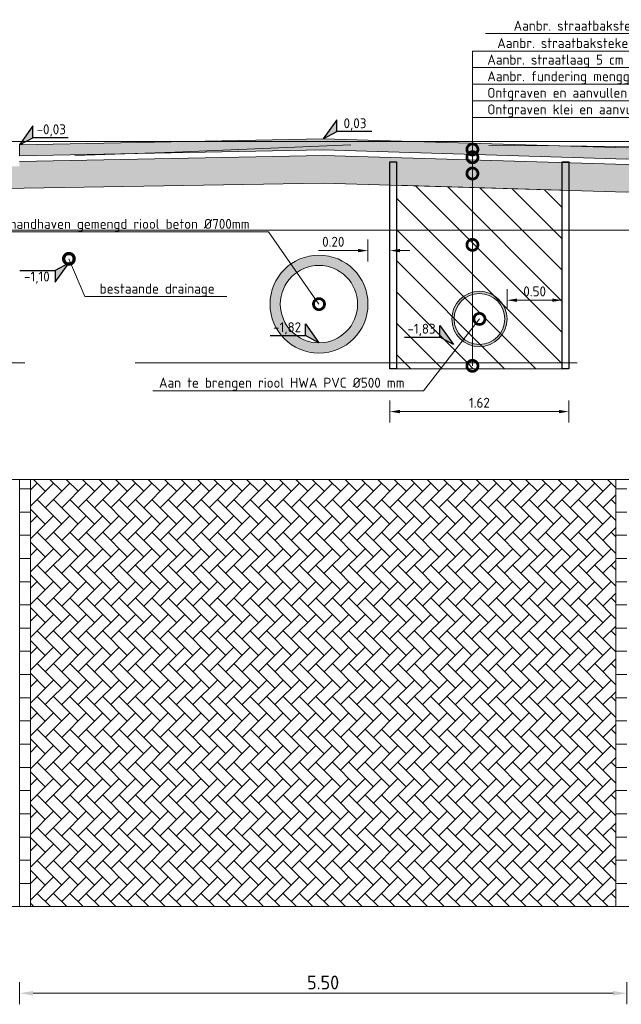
# Model space of a CAD drawing. Header units: metres. Extents: x 92403 to 95147, y 464428 to 465602.
# Tile 25 of 256: x 92433.18 to 92438.62, y 465000.07 to 465008.98. Entities that reach past the tile are written whole.
import ezdxf
from ezdxf import colors
from ezdxf.entities.mleader import LeaderData, LeaderLine
from ezdxf.enums import TextEntityAlignment as Align
from ezdxf.math import Vec2, Vec3

# ---------------------------------------------------------------- set-up
doc = ezdxf.new("R2010")
doc.units = ezdxf.units.M
for name, pattern in [('AL-NAP_LIJN', [15.25, 12, -1.5, 0.25, -1.5]), ('DASHED', [0.75, 0.5, -0.25]), ('RI-DRAINAGE', [19.2, 6, -1.8, 1.8, -1.8, 2.4, -1.8, 1.8, -1.8]), ('XX-AFBREEK', [7, 4, -1, 1, -1])]:
    doc.linetypes.add(name, pattern=pattern)
doc.layers.get('0').update_dxf_attribs({"linetype": 'CONTINUOUS'})
doc.layers.get('Defpoints').update_dxf_attribs({"linetype": 'CONTINUOUS'})
for name, color, linetype, lineweight in [('B-RO-OG-BEBOUWING_MOLEN-G', 7, 'CONTINUOUS', 18), ('B-RO-VH-VERHARDING_STRAATBAKSTEEN-G', 252, 'CONTINUOUS', 5), ('B-WE-OG-HOOGTELIJN-G', 7, 'CONTINUOUS', 18), ('B-WE-VH-VERHARDING_FUNDERING-A-50', 252, 'CONTINUOUS', 18), ('N-WE-GK-KISTDAM-G', 40, 'CONTINUOUS', 30), ('N-WE-GW-GROND_ZAND_CUNETZAND-WERK-A-200', 7, 'CONTINUOUS', 18), ('N-WE-RI-DRAINAGE-G', 90, 'RI-DRAINAGE', 35), ('N-WE-VH-VERHARDING_FUNDERING-A-50', 252, 'CONTINUOUS', 18), ('X-XX-AL-AFBREEKLIJN-G', 7, 'XX-AFBREEK', 18), ('X-XX-AL-DETAIL1-G', 7, 'CONTINUOUS', 18), ('X-XX-AL-DETAIL1-M', 7, 'CONTINUOUS', 18), ('X-XX-AL-DETAIL1-T18', 7, 'CONTINUOUS', 18), ('X-XX-AL-HOOGTELABEL-S', 7, 'CONTINUOUS', 25), ('X-XX-AL-M', 7, 'CONTINUOUS', 18), ('X-XX-AL-NAP-G', 7, 'AL-NAP_LIJN', 18), ('X-XX-AL-RMB - profiel', 7, 'CONTINUOUS', 9)]:
    doc.layers.add(name, color=color, linetype=linetype, lineweight=lineweight)
for name, color, linetype, lineweight, true_color in [('B-WE-RI-GWA-V', 7, 'CONTINUOUS', 18, 0xff8400), ('N-WE-RI-HWA-V', 7, 'CONTINUOUS', 18, 0x007bff), ('N-WE-VH-VERHARDING_STRAATBAKSTEEN-DIK-ELLEBOOG-A', 7, 'CONTINUOUS', 25, 0xe1bfb7)]:
    doc.layers.add(name, color=color, linetype=linetype, lineweight=lineweight, true_color=true_color)
doc.styles.add('NLCS-ISO', font='NLCS-ISO.ttf')
doc.styles.add('NLCS-ISO-M50-T18', font='NLCS-ISO.ttf', dxfattribs={"height": 0.09})
doc.styles.add('NLCS-ISO-M50-T25', font='NLCS-ISO.ttf', dxfattribs={"height": 0.125})
doc.dimstyles.new('NLCS-M50-T18-PIJL_L2_H1', dxfattribs={"dimscale": 0.05, "dimtxt": 2.5, "dimasz": 1.8, "dimexe": 2, "dimexo": 2, "dimgap": 0.7, "dimtad": 1, "dimzin": 0, "dimdsep": 46, "dimtxsty": 'NLCS-ISO-M50-T18', "dimcen": 2.5, "dimdle": 2, "dimclrd": 256, "dimclre": 256, "dimclrt": 10, "dimadec": 1, "dimazin": 0, "dimtfac": 1, "dimtdec": 3, "dimtofl": 0, "dimtmove": 0, "dimatfit": 3, "dimfxl": 2, "dimfxlon": 1, "dimtfillclr": 256, "dimtolj": 1, "dimtzin": 0, "dimlwd": -1, "dimlwe": -1, "dimarcsym": 0})
doc.dimstyles.new('NLCS-M50-T25-PIJL_L2_H1', dxfattribs={"dimscale": 0.05, "dimtxt": 2.5, "dimasz": 2.5, "dimexe": 2, "dimexo": 2, "dimgap": 0.7, "dimtad": 1, "dimzin": 0, "dimdsep": 46, "dimtxsty": 'NLCS-ISO-M50-T25', "dimcen": 2.5, "dimdle": 2, "dimclrd": 256, "dimclre": 256, "dimclrt": 256, "dimadec": 1, "dimazin": 0, "dimtfac": 1, "dimtdec": 3, "dimtofl": 0, "dimtmove": 0, "dimatfit": 3, "dimfxl": 2, "dimfxlon": 1, "dimtfillclr": 256, "dimtolj": 1, "dimtzin": 0, "dimlwd": -1, "dimlwe": -1, "dimarcsym": 0})
pattern_1 = [(135, (0, 0), (-0.14142135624, -0.14142135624), [])]

# ---------------------------------------------------------------- blocks, each defined once
blk = doc.blocks.new('*D180')
at = {"layer": 'Defpoints', "color": 0, "transparency": 16777216}
for p in [(92433.1752, 465001.6251), (92438.6752, 465001.6251), (92433.1752, 465000.1699)]:
    blk.add_point(p, dxfattribs=at)
at = {"layer": 'X-XX-AL-M', "transparency": 16777216}
for p, q in [((92433.1752, 465000.2699), (92433.1752, 465000.0699)), ((92438.6752, 465000.2699), (92438.6752, 465000.0699)), ((92438.5502, 465000.1699), (92433.3002, 465000.1699))]:
    blk.add_line(p, q, dxfattribs=at)
for points in [[(92433.3002, 465000.1907), (92433.3002, 465000.1491), (92433.1752, 465000.1699)], [(92438.5502, 465000.1907), (92438.5502, 465000.1491), (92438.6752, 465000.1699)]]:
    blk.add_solid(points, dxfattribs=at)
at = {"layer": 'X-XX-AL-M', "transparency": 16777216, "insert": (92435.9252, 465000.2674), "char_height": 0.125, "attachment_point": 5, "style": 'NLCS-ISO-M50-T25'}
blk.add_mtext('\\A1;5.50', dxfattribs=at)
blk = doc.blocks.new('SAL-HOOGTELABEL_02-SO')
for p, q in [((2.46, 3.44), (0, 0)), ((2.46, 1.31), (2.46, 3.44)), ((0, 0), (2.46, 1.31)), ((8.84, 1.31), (2.46, 1.31))]:
    blk.add_line(p, q)
blk.add_solid([(2.46, 3.44), (0, 0), (2.46, 1.31)])
at = {"style": 'NLCS-ISO'}
blk.add_attdef('...', text='', height=1.8, dxfattribs=at).set_placement((5.77, 2.62), align=Align.MIDDLE)
blk = doc.blocks.new('_DotSmall')
at = {"const_width": 0.5}
blk.add_lwpolyline([(-0.0625, 0, 1), (0.0625, 0, 1)], format="xyb", close=True, dxfattribs=at)
blk = doc.blocks.new('*D906')
at = {"layer": 'Defpoints', "color": 0, "transparency": 16777216}
for p in [(92436.5301, 465005.8208), (92438.1501, 465005.8208), (92438.1501, 465005.4327)]:
    blk.add_point(p, dxfattribs=at)
at = {"layer": 'X-XX-AL-DETAIL1-M', "transparency": 16777216}
for p, q in [((92436.5301, 465005.5327), (92436.5301, 465005.3327)), ((92438.1501, 465005.5327), (92438.1501, 465005.3327)), ((92436.6201, 465005.4327), (92438.0601, 465005.4327))]:
    blk.add_line(p, q, dxfattribs=at)
for points in [[(92436.6201, 465005.4477), (92436.6201, 465005.4177), (92436.5301, 465005.4327)], [(92438.0601, 465005.4477), (92438.0601, 465005.4177), (92438.1501, 465005.4327)]]:
    blk.add_solid(points, dxfattribs=at)
at = {"layer": 'X-XX-AL-DETAIL1-M', "color": 10, "transparency": 16777216, "insert": (92437.3401, 465005.5127), "char_height": 0.09, "attachment_point": 5, "style": 'NLCS-ISO-M50-T18'}
blk.add_mtext('\\A1;1.62', dxfattribs=at)
blk = doc.blocks.new('*D907')
at = {"layer": 'Defpoints', "color": 0, "transparency": 16777216}
for p in [(92436.5301, 465006.8891), (92436.3311, 465006.4048), (92436.5301, 465006.4048)]:
    blk.add_point(p, dxfattribs=at)
at = {"layer": 'X-XX-AL-DETAIL1-M', "transparency": 16777216}
for p, q in [((92436.3311, 465006.7891), (92436.3311, 465006.9891)), ((92436.5301, 465006.7891), (92436.5301, 465006.9891)), ((92436.2411, 465006.8891), (92435.8831, 465006.8891)), ((92436.6201, 465006.8891), (92436.7101, 465006.8891))]:
    blk.add_line(p, q, dxfattribs=at)
for points in [[(92436.2411, 465006.9041), (92436.2411, 465006.8741), (92436.3311, 465006.8891)], [(92436.6201, 465006.9041), (92436.6201, 465006.8741), (92436.5301, 465006.8891)]]:
    blk.add_solid(points, dxfattribs=at)
at = {"layer": 'X-XX-AL-DETAIL1-M', "color": 10, "transparency": 16777216, "insert": (92436.0171, 465006.9691), "char_height": 0.09, "attachment_point": 5, "style": 'NLCS-ISO-M50-T18'}
blk.add_mtext('\\A1;0.20', dxfattribs=at)
blk = doc.blocks.new('*D911')
at = {"layer": 'Defpoints', "color": 0, "transparency": 16777216}
for p in [(92438.0901, 465006.4404), (92437.5901, 465006.2708), (92438.0901, 465006.2708)]:
    blk.add_point(p, dxfattribs=at)
at = {"layer": 'X-XX-AL-DETAIL1-M', "transparency": 16777216}
for p, q in [((92437.5901, 465006.3708), (92437.5901, 465006.5404)), ((92438.0901, 465006.3708), (92438.0901, 465006.5404)), ((92437.6801, 465006.4404), (92438.0001, 465006.4404))]:
    blk.add_line(p, q, dxfattribs=at)
for points in [[(92437.6801, 465006.4554), (92437.6801, 465006.4254), (92437.5901, 465006.4404)], [(92438.0001, 465006.4554), (92438.0001, 465006.4254), (92438.0901, 465006.4404)]]:
    blk.add_solid(points, dxfattribs=at)
at = {"layer": 'X-XX-AL-DETAIL1-M', "color": 10, "transparency": 16777216, "insert": (92437.8401, 465006.5204), "char_height": 0.09, "attachment_point": 5, "style": 'NLCS-ISO-M50-T18'}
blk.add_mtext('\\A1;0.50', dxfattribs=at)

msp = doc.modelspace()

# ---------------------------------------------------------------- hatches: boundary and pattern name
at = {"layer": 'B-RO-VH-VERHARDING_STRAATBAKSTEEN-G', "ltscale": 0.1, "true_color": 0x794e4e}
h = msp.add_hatch(dxfattribs=at)
h.set_pattern_fill('KF-HALFSTEENS', color=27)
h.set_pattern_definition([(0, (92433.1752, 465000.95348), (0.105, 0.105), [0.105, -0.105]), (90, (92433.1752, 465000.95348), (-0.105, 6e-18), [])])
h.paths.add_polyline_path([(92433.275203, 465004.819277), (92433.175203, 465004.819277), (92433.175203, 465000.953477), (92433.275203, 465000.953477)])
h = msp.add_hatch(dxfattribs=at)
h.set_pattern_fill('KF-HALFSTEENS', color=27)
h.set_pattern_definition([(0, (92438.5752, 465000.95348), (0.105, 0.105), [0.105, -0.105]), (90, (92438.5752, 465000.95348), (-0.105, 6e-18), [])])
h.paths.add_polyline_path([(92438.675203, 465004.819277), (92438.575203, 465004.819277), (92438.575203, 465000.953477), (92438.675203, 465000.953477)])
at = {"layer": 'B-WE-RI-GWA-V'}
h = msp.add_hatch(color=256, dxfattribs=at)
h.dxf.hatch_style = 1
edge = h.paths.add_edge_path()
edge.add_arc((92435.887719, 465006.404846), 0.443333, 0, 360)
edge = h.paths.add_edge_path(flags=17)
edge.add_arc((92435.887719, 465006.404846), 0.35, 0, 360)
at = {"layer": 'B-WE-VH-VERHARDING_FUNDERING-A-50'}
h = msp.add_hatch(dxfattribs=at)
h.set_pattern_fill('AVH-FUNDERING_GRANULAAT', color=256, scale=0.03, pattern_type=2)
h.set_pattern_definition([(0, (0.285, 0.192), (0, 0.3), [0, -0.3]), (0, (0.288, 0.087), (0, 0.3), [0, -0.3]), (0, (0.297, 0.249), (0, 0.3), [0, -0.3]), (338.1986, (0.141, 0.156), (0.900000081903, -0.29999997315), [0.0323109, -1.5832386]), (216.8699, (0.171, 0.144), (0.899999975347, 0.600000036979), [0.015, -1.485]), (130.6013, (0.159, 0.135), (1.5000001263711, -1.7999997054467), [0.0276585, -2.7382047]), (206.5651, (0.06, 0.099), (-0.299999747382, -0.30000039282), [0.0067083, -0.6641121]), (326.3099, (0.054, 0.096), (0.599999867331, -0.300000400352), [0.0108168, -1.0708488]), (108.4349, (0.063, 0.09), (-0.299999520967, 0.600000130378), [0.0094869, -0.9391965]), (225, (0.252, 0.069), (-5e-17, -0.30000009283), [0.0127278, -0.4115361]), (0, (0.243, 0.06), (0.3, 0.3), [0.018, -0.282]), (135, (0.261, 0.06), (-0.30000009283, 3e-17), [0.0127278, -0.4115361]), (251.5651, (0.216, 0.261), (0.299999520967, 0.600000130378), [0.0094869, -0.9391965]), (0, (0.213, 0.252), (0.3, 0.3), [0.015, -0.285]), (143.1301, (0.228, 0.252), (-0.899999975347, 0.600000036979), [0.015, -1.485]), (213.6901, (0.057, 0.264), (0.599999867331, 0.300000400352), [0.0108168, -1.0708488]), (341.5651, (0.048, 0.258), (-0.600000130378, 0.299999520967), [0.0189738, -0.9297096]), (126.8699, (0.066, 0.252), (0.600000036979, -0.899999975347), [0.015, -1.485]), (0, (0.144, 0.252), (0, 0.3), [0, -0.3]), (0, (0.063, 0.174), (0, 0.3), [0, -0.3]), (0, (0.147, 0.063), (0, 0.3), [0, -0.3]), (0, (0.228, 0.156), (0, 0.3), [0, -0.3]), (0, (0.141, 0.207), (0, 0.3), [0, -0.3]), (0, (0.075, 0.216), (0, 0.3), [0, -0.3]), (0, (0.102, 0.198), (0, 0.3), [0, -0.3]), (0, (0.09, 0.126), (0, 0.3), [0, -0.3]), (0, (0.018, 0.138), (0, 0.3), [0, -0.3]), (0, (0.021, 0.207), (0, 0.3), [0, -0.3]), (0, (0.012, 0.273), (0, 0.3), [0, -0.3]), (0, (0.105, 0.285), (0, 0.3), [0, -0.3]), (0, (0.171, 0.297), (0, 0.3), [0, -0.3]), (0, (0.276, 0.285), (0, 0.3), [0, -0.3]), (0, (0.204, 0.192), (0, 0.3), [0, -0.3]), (0, (0.174, 0.246), (0, 0.3), [0, -0.3]), (0, (0.198, 0.102), (0, 0.3), [0, -0.3]), (0, (0.108, 0.087), (0, 0.3), [0, -0.3]), (0, (0.198, 0.021), (0, 0.3), [0, -0.3]), (0, (0.099, 0.039), (0, 0.3), [0, -0.3]), (0, (0.003, 0.03), (0, 0.3), [0, -0.3]), (0, (0.039, 0.015), (0, 0.3), [0, -0.3]), (0, (0.042, 0.057), (0, 0.3), [0, -0.3]), (0, (0.243, 0.009), (0, 0.3), [0, -0.3]), (0, (0.279, 0.132), (0, 0.3), [0, -0.3]), (0, (0.264, 0.222), (0, 0.3), [0, -0.3]), (0, (0.126, 0.006), (0, 0.3), [0, -0.3])])
h.paths.add_polyline_path([(92438.675407, 465007.667666), (92435.926403, 465007.750158), (92433.175215, 465007.694108), (92433.175708, 465007.650189), (92432.980203, 465007.650189), (92432.730203, 465007.650189), (92432.675203, 465007.650189), (92432.675203, 465007.44416), (92435.925199, 465007.500082), (92438.674159, 465007.417591), (92443.675291, 465007.517694), (92443.675291, 465007.767744)])
at = {"layer": 'N-WE-GW-GROND_ZAND_CUNETZAND-WERK-A-200'}
h = msp.add_hatch(dxfattribs=at)
h.set_pattern_fill('AGW-WERK_ONTGRAVEN', color=256, scale=0.04, pattern_type=2)
h.set_pattern_definition(pattern_1)
h.paths.add_polyline_path([(92436.590059, 465005.874846), (92438.090059, 465005.874846), (92438.090059, 465007.435119), (92436.590059, 465007.480131)])
h = msp.add_hatch(dxfattribs=at)
h.set_pattern_fill('AGW-WERK_ONTGRAVEN', color=3, scale=0.04, pattern_type=2)
h.set_pattern_definition(pattern_1)
h.paths.add_polyline_path([(92436.590059, 465005.874846), (92436.590059, 465005.820846), (92438.090059, 465005.820846), (92438.090059, 465005.874846)])
at = {"layer": 'N-WE-RI-DRAINAGE-G'}
h = msp.add_hatch(dxfattribs=at)
h.set_pattern_fill('AVH-FUNDERING_GRANULAAT', color=256, pattern_type=2)
h.set_pattern_definition([(0, (5.708, -181.475), (0, 10), [0, -10]), (0, (5.808, -184.975), (0, 10), [0, -10]), (0, (6.108, -179.575), (0, 10), [0, -10]), (338.1986, (0.9082, -182.6746), (30.00000273, -9.999999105), [1.07703, -52.77462]), (216.8699, (1.9082, -183.0746), (29.999999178, 20.000001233), [0.5, -49.5]), (130.6013, (1.5082, -183.3746), (50.0000042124, -59.9999901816), [0.92195, -91.27349]), (206.5651, (-1.792, -184.5746), (-9.99999158, -10.000013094), [0.22361, -22.13707]), (326.3099, (-1.9918, -184.6746), (19.999995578, -10.000013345), [0.36056, -35.69496]), (108.4349, (-1.6918, -184.8746), (-9.999984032, 20.000004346), [0.31623, -31.30655]), (225, (4.608, -185.5746), (-2e-15, -10.00000309), [0.42426, -13.71787]), (0, (4.308, -185.875), (10, 10), [0.6, -9.4]), (135, (4.908, -185.8746), (-10.00000309, 9e-16), [0.42426, -13.71787]), (251.5651, (3.4082, -179.1746), (9.999984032, 20.000004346), [0.31623, -31.30655]), (0, (3.308, -179.475), (10, 10), [0.5, -9.5]), (143.1301, (3.8082, -179.4746), (-29.999999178, 20.000001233), [0.5, -49.5]), (213.6901, (-1.8918, -179.0746), (19.999995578, 10.000013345), [0.36056, -35.69496]), (341.5651, (-2.1918, -179.2746), (-20.000004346, 9.999984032), [0.63246, -30.99032]), (126.8699, (-1.5918, -179.4746), (20.000001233, -29.999999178), [0.5, -49.5]), (0, (1.008, -179.475), (0, 10), [0, -10]), (0, (-1.692, -182.075), (0, 10), [0, -10]), (0, (1.108, -185.775), (0, 10), [0, -10]), (0, (3.808, -182.675), (0, 10), [0, -10]), (0, (0.908, -180.975), (0, 10), [0, -10]), (0, (-1.292, -180.675), (0, 10), [0, -10]), (0, (-0.392, -181.275), (0, 10), [0, -10]), (0, (-0.792, -183.675), (0, 10), [0, -10]), (0, (-3.192, -183.275), (0, 10), [0, -10]), (0, (-3.092, -180.975), (0, 10), [0, -10]), (0, (-3.392, -178.775), (0, 10), [0, -10]), (0, (-0.292, -178.375), (0, 10), [0, -10]), (0, (1.908, -177.975), (0, 10), [0, -10]), (0, (5.408, -178.375), (0, 10), [0, -10]), (0, (3.008, -181.475), (0, 10), [0, -10]), (0, (2.008, -179.675), (0, 10), [0, -10]), (0, (2.808, -184.475), (0, 10), [0, -10]), (0, (-0.192, -184.975), (0, 10), [0, -10]), (0, (2.808, -187.175), (0, 10), [0, -10]), (0, (-0.492, -186.575), (0, 10), [0, -10]), (0, (-3.692, -186.875), (0, 10), [0, -10]), (0, (-2.492, -187.375), (0, 10), [0, -10]), (0, (-2.392, -185.975), (0, 10), [0, -10]), (0, (4.308, -187.575), (0, 10), [0, -10]), (0, (5.508, -183.475), (0, 10), [0, -10]), (0, (5.008, -180.475), (0, 10), [0, -10]), (0, (0.408, -187.675), (0, 10), [0, -10])])
h.paths.add_polyline_path([(92433.583993, 465006.814846, 1), (92433.663993, 465006.814846, 1)])
at = {"layer": 'N-WE-RI-HWA-V'}
h = msp.add_hatch(color=256, dxfattribs=at)
h.dxf.hatch_style = 1
edge = h.paths.add_edge_path(flags=17)
edge.add_arc((92437.340059, 465006.270846), 0.23, 0, 360)
edge = h.paths.add_edge_path()
edge.add_arc((92437.340059, 465006.270846), 0.25, 0, 360)
at = {"layer": 'N-WE-VH-VERHARDING_STRAATBAKSTEEN-DIK-ELLEBOOG-A', "lineweight": 0, "ltscale": 1}
h = msp.add_hatch(color=256, dxfattribs=at)
h.dxf.hatch_style = 1
h.paths.add_polyline_path([(92436.769982, 465007.874846), (92435.925203, 465007.900189), (92434.658035, 465007.874846)])
h.paths.add_polyline_path([(92438.675203, 465007.817689), (92436.769982, 465007.874846), (92434.658035, 465007.874846), (92433.175203, 465007.845189), (92433.175203, 465007.745118), (92435.926653, 465007.800173), (92438.675657, 465007.717681), (92443.675203, 465007.817753), (92443.675203, 465007.874846), (92441.529226, 465007.874846)])
h.paths.add_polyline_path([(92441.529226, 465007.874846), (92443.675203, 465007.874846), (92443.675203, 465007.917823)])
at = {"layer": 'X-XX-AL-RMB - profiel', "ltscale": 0.1, "true_color": 0x794e4e}
h = msp.add_hatch(dxfattribs=at)
h.set_pattern_fill('KF-KEPER', color=27, angle=135)
h.set_pattern_definition([(135, (-24.35852, -78.60921), (-0.14849242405, 1e-17), [0.315, -0.105]), (45, (-24.50701, -78.7577), (-0.14849242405, 3e-17), [0.315, -0.105])])
h.paths.add_polyline_path([(92438.575203, 465004.819277), (92433.275203, 465004.819277), (92433.275203, 465000.953477), (92438.575203, 465000.953477)])

# ---------------------------------------------------------------- linework, layer by layer
at = {"layer": 'B-RO-OG-BEBOUWING_MOLEN-G', "flags": 128}
msp.add_lwpolyline([(92436.590059, 465005.874846), (92438.090059, 465005.874846), (92438.090059, 465007.435119), (92436.590059, 465007.480131), (92436.590059, 465005.874846)], close=True, dxfattribs=at)
msp.add_lwpolyline([(92436.590059, 465005.874846), (92436.590059, 465005.820846), (92438.090059, 465005.820846), (92438.090059, 465005.874846), (92436.590059, 465005.874846)], dxfattribs=at)
at = {"layer": 'B-WE-OG-HOOGTELIJN-G', "color": 1, "linetype": 'DASHED', "ltscale": 5, "flags": 128}
msp.add_lwpolyline([(92443.675291, 465007.858846), (92440.956986, 465007.809846), (92438.060124, 465007.835846), (92436.322951, 465007.850846), (92434.581636, 465007.778846), (92433.560291, 465007.746846), (92433.515036, 465007.870846), (92433.388446, 465007.884846), (92431.291307, 465008.028846), (92428.725203, 465008.094846)], dxfattribs=at)
at = {"layer": 'N-WE-GK-KISTDAM-G', "flags": 128}
for points in [[(92436.530059, 465005.820846), (92436.530059, 465007.691233), (92436.590059, 465007.691233), (92436.590059, 465005.820846)], [(92438.090059, 465005.820846), (92438.090059, 465007.691233), (92438.150059, 465007.691233), (92438.150059, 465005.820846)]]:
    msp.add_lwpolyline(points, close=True, dxfattribs=at)
at = {"layer": 'N-WE-RI-DRAINAGE-G'}
msp.add_circle((92433.623993, 465006.814846), 0.04, dxfattribs=at)
at = {"layer": 'N-WE-VH-VERHARDING_FUNDERING-A-50', "flags": 128}
msp.add_lwpolyline([(92438.090059, 465005.820846), (92436.590059, 465005.820846)], dxfattribs=at)
at = {"layer": 'X-XX-AL-AFBREEKLIJN-G', "color": 251, "flags": 128}
msp.add_lwpolyline([(92445.224179, 465005.874846), (92428.749115, 465005.874846)], dxfattribs=at)
at = {"layer": 'X-XX-AL-DETAIL1-G'}
for centre, radius in [((92435.887719, 465006.404846), 0.443333), ((92435.887719, 465006.404846), 0.35), ((92437.340059, 465006.270846), 0.25), ((92437.340059, 465006.270846), 0.23)]:
    msp.add_circle(centre, radius, dxfattribs=at)
at = {"layer": 'X-XX-AL-NAP-G', "color": 142, "flags": 128}
for points in [[(92444.175291, 465007.874846), (92427.64744, 465007.874846)], [(92444.175291, 465007.074846), (92427.64744, 465007.074846)]]:
    msp.add_lwpolyline(points, dxfattribs=at)
at = {"layer": 'X-XX-AL-RMB - profiel', "flags": 128}
for points in [[(92443.675203, 465007.917823), (92438.675203, 465007.817689), (92435.925203, 465007.900189), (92433.175203, 465007.845189), (92433.175203, 465007.745118), (92435.926653, 465007.800173), (92438.675657, 465007.717681), (92443.675203, 465007.817753), (92443.675203, 465007.917823)], [(92432.675203, 465007.44416), (92435.925199, 465007.500082), (92438.674159, 465007.417591), (92443.675291, 465007.517694), (92443.675291, 465007.767744)], [(92433.175215, 465007.694108), (92435.926403, 465007.750158), (92438.675407, 465007.667666), (92443.675291, 465007.767744)]]:
    msp.add_lwpolyline(points, dxfattribs=at)
at = {"layer": 'X-XX-AL-RMB - profiel'}
msp.add_lwpolyline([(92443.824519, 465004.819315), (92421.405894, 465004.819277), (92421.405894, 465000.953477), (92443.820884, 465000.953477)], close=True, dxfattribs=at)
at = {"layer": 'X-XX-AL-RMB - profiel', "color": 27, "true_color": 0x794e4e}
for points in [[(92433.275203, 465000.953477), (92433.275203, 465004.819277)], [(92438.575203, 465000.953477), (92438.575203, 465004.819277)]]:
    msp.add_lwpolyline(points, dxfattribs=at)

# ---------------------------------------------------------------- block references
at = {"layer": 'X-XX-AL-HOOGTELABEL-S', "xscale": 0.05000000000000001, "yscale": 0.05000000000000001, "zscale": 0.05000000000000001}
for p, values in [((92435.925203, 465007.900189), {'...': '0,03'}), ((92433.175203, 465007.845189), {'...': '-0,03'})]:
    msp.add_blockref('SAL-HOOGTELABEL_02-SO', p, dxfattribs=at).add_auto_attribs(values)
at = {"layer": 'X-XX-AL-HOOGTELABEL-S'}
ref = msp.add_blockref('SAL-HOOGTELABEL_02-SO', (92433.622445, 465006.774876), dxfattribs=dict(at, xscale=0.05000000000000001, yscale=0.05000000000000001, zscale=0.05000000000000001, rotation=180))
ref.add_attrib('...', '-1,10', dxfattribs={"layer": '0', "height": 0.09, "style": 'NLCS-ISO'}).set_placement((92433.333808, 465006.644113), align=Align.MIDDLE)
ref = msp.add_blockref('SAL-HOOGTELABEL_02-SO', (92435.887719, 465006.054846), dxfattribs=dict(at, xscale=-0.05000000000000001, yscale=0.05000000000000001, zscale=0.05000000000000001))
ref.add_attrib('...', '-1,82', dxfattribs={"layer": '0', "height": 0.09, "style": 'NLCS-ISO'}).set_placement((92435.599081, 465006.185608), align=Align.MIDDLE)
ref = msp.add_blockref('SAL-HOOGTELABEL_02-SO', (92437.104698, 465006.040847), dxfattribs=dict(at, xscale=-0.05000000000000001, yscale=0.05000000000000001, zscale=0.05000000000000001))
ref.add_attrib('...', '-1,83', dxfattribs={"layer": '0', "height": 0.09, "style": 'NLCS-ISO'}).set_placement((92436.81606, 465006.17161), align=Align.MIDDLE)

# ---------------------------------------------------------------- dimensions: what is measured, and where the dimension line sits
at = {"layer": 'X-XX-AL-DETAIL1-M'}
dim = msp.add_linear_dim(base=(92436.530059, 465006.889133), p1=(92436.331052, 465006.404846), p2=(92436.530059, 465006.404846), dimstyle='NLCS-M50-T18-PIJL_L2_H1', dxfattribs=at)
dim.commit()
dim.dimension.update_dxf_attribs({"geometry": '*D907', "text_midpoint": (92436.017052, 465006.889133), "dimtype": 160})
for base, p1, p2, picture, middle in [((92438.090059, 465006.440366), (92437.590059, 465006.270846), (92438.090059, 465006.270846), '*D911', (92437.840059, 465006.520366)), ((92438.150059, 465005.432666), (92436.530059, 465005.820846), (92438.150059, 465005.820846), '*D906', (92437.340059, 465005.512666))]:
    dim = msp.add_linear_dim(base=base, p1=p1, p2=p2, dimstyle='NLCS-M50-T18-PIJL_L2_H1', dxfattribs=at)
    dim.commit()
    dim.dimension.update_dxf_attribs({"geometry": picture, "text_midpoint": middle})
at = {"layer": 'X-XX-AL-M'}
dim = msp.add_aligned_dim(p1=(92438.675203, 465001.625073), p2=(92433.175203, 465001.625073), distance=1.455174, dimstyle='NLCS-M50-T25-PIJL_L2_H1', dxfattribs=at)
dim.commit()
dim.dimension.update_dxf_attribs({"geometry": '*D180', "text_midpoint": (92435.925203, 465000.2674)})

# ---------------------------------------------------------------- leaders
at = {"layer": 'X-XX-AL-DETAIL1-T18'}
ml = msp.add_multileader_mtext('Standard', dxfattribs=at)
ml.set_content('\\pxi-3,l4,t4;{\\C256;Aanbr. straatbaksteken dikformaat, elleboogverband, kleur rood}', color=10, style='NLCS-ISO-M50-T18')
ml.set_leader_properties(color=256, lineweight=-1)
ml.set_arrow_properties(name='DOTSMALL')
ml.build(insert=Vec2(0, 0))
ml.multileader.update_dxf_attribs({"text_left_attachment_type": 5, "text_right_attachment_type": 5, "dogleg_length": 0.09, "arrow_head_size": 0.2})
ctx = ml.context
ctx.base_point, ctx.char_height, ctx.arrow_head_size, ctx.landing_gap_size, ctx.plane_origin = Vec3(92437.514847, 465008.852023), 0.09, 0.2, 0.045, Vec3(92441.258847, 465008.032688)
ctx.left_attachment, ctx.right_attachment = 5, 5
notes = []
notes.append((ctx, [(0, (1, 1, 0), (92441.258847, 465008.852023), (-1, 0), 0.09, [(0, [(92441.258847, 465007.804244)], 0, [])])]))
ctx.mtext.insert, ctx.mtext.flow_direction = Vec3(92437.559847, 465008.969023), 5
ml = msp.add_multileader_mtext('Standard', dxfattribs=at)
ml.set_content('\\pxi-3,l4,t4;{\\C256;Aanbr. straatbaksteken dikformaat, keperverband, kleur rood}', color=10, style='NLCS-ISO-M50-T18')
ml.set_leader_properties(color=256, lineweight=-1)
ml.set_arrow_properties(name='DOTSMALL')
ml.build(insert=Vec2(0, 0))
ml.multileader.update_dxf_attribs({"text_left_attachment_type": 5, "text_right_attachment_type": 5, "dogleg_length": 0.09, "arrow_head_size": 0.2})
ctx = ml.context
ctx.base_point, ctx.char_height, ctx.arrow_head_size, ctx.landing_gap_size, ctx.plane_origin = Vec3(92437.366645, 465008.694788), 0.09, 0.2, 0.045, Vec3(92437.276645, 465008.032688)
ctx.left_attachment, ctx.right_attachment = 5, 5
notes.append((ctx, [(0, (1, 1, 0), (92437.276645, 465008.694788), (1, 0), 0.09, [(0, [(92437.276645, 465007.804244)], 0, [])])]))
ctx.mtext.insert, ctx.mtext.flow_direction = Vec3(92437.411645, 465008.811788), 5
ml = msp.add_multileader_mtext('Standard', dxfattribs=at)
ml.set_content('{\\C256;Aanbr. straatlaag 5 cm }', color=10, style='NLCS-ISO-M50-T18')
ml.set_leader_properties(color=256, lineweight=-1)
ml.set_arrow_properties(name='DOTSMALL')
ml.build(insert=Vec2(0, 0))
ml.multileader.update_dxf_attribs({"text_left_attachment_type": 5, "text_right_attachment_type": 5, "dogleg_length": 0.09, "arrow_head_size": 0.2})
ctx = ml.context
ctx.base_point, ctx.char_height, ctx.arrow_head_size, ctx.landing_gap_size, ctx.plane_origin = Vec3(92437.366645, 465008.544788), 0.09, 0.2, 0.045, Vec3(92437.276645, 465007.882688)
ctx.left_attachment, ctx.right_attachment = 5, 5
notes.append((ctx, [(0, (1, 1, 0), (92437.276645, 465008.544788), (1, 0), 0.09, [(0, [(92437.276645, 465007.733585)], 0, [])])]))
ctx.mtext.insert, ctx.mtext.width, ctx.mtext.flow_direction = Vec3(92437.411645, 465008.661788), 4.0068021, 5
ml = msp.add_multileader_mtext('Standard', dxfattribs=at)
ml.set_content('{\\C256;Aanbr. fundering menggranulaat 25 cm}', color=10, style='NLCS-ISO-M50-T18')
ml.set_leader_properties(color=256, lineweight=-1)
ml.set_arrow_properties(name='DOTSMALL')
ml.build(insert=Vec2(0, 0))
ml.multileader.update_dxf_attribs({"text_left_attachment_type": 5, "text_right_attachment_type": 5, "dogleg_length": 0.09, "arrow_head_size": 0.2})
ctx = ml.context
ctx.base_point, ctx.char_height, ctx.arrow_head_size, ctx.landing_gap_size, ctx.plane_origin = Vec3(92437.366645, 465008.394788), 0.09, 0.2, 0.045, Vec3(92437.276645, 465007.732688)
ctx.left_attachment, ctx.right_attachment = 5, 5
notes.append((ctx, [(0, (1, 1, 0), (92437.276645, 465008.394788), (1, 0), 0.09, [(0, [(92437.276645, 465007.586439)], 0, [])])]))
ctx.mtext.insert, ctx.mtext.flow_direction = Vec3(92437.411645, 465008.511788), 5
ml = msp.add_multileader_mtext('Standard', dxfattribs=at)
ml.set_content('{\\C256;Ontgraven en aanvullen zand +/- 160 cm }', color=10, style='NLCS-ISO-M50-T18')
ml.set_leader_properties(color=256, lineweight=-1)
ml.set_arrow_properties(name='DOTSMALL')
ml.build(insert=Vec2(0, 0))
ml.multileader.update_dxf_attribs({"text_left_attachment_type": 5, "text_right_attachment_type": 5, "dogleg_length": 0.09, "arrow_head_size": 0.2})
ctx = ml.context
ctx.base_point, ctx.char_height, ctx.arrow_head_size, ctx.landing_gap_size, ctx.plane_origin = Vec3(92437.366645, 465008.244788), 0.09, 0.2, 0.045, Vec3(92437.276645, 465007.582688)
ctx.left_attachment, ctx.right_attachment = 5, 5
notes.append((ctx, [(0, (1, 1, 0), (92437.276645, 465008.244788), (1, 0), 0.09, [(0, [(92437.276645, 465006.94094)], 0, [])])]))
ctx.mtext.insert, ctx.mtext.flow_direction = Vec3(92437.411645, 465008.361788), 5
ml = msp.add_multileader_mtext('Standard', dxfattribs=at)
ml.set_content('{\\C256;Ontgraven klei en aanvullen zand +/- 5 cm }', color=10, style='NLCS-ISO-M50-T18')
ml.set_leader_properties(color=256, lineweight=-1)
ml.set_arrow_properties(name='DOTSMALL')
ml.build(insert=Vec2(0, 0))
ml.multileader.update_dxf_attribs({"text_left_attachment_type": 5, "text_right_attachment_type": 5, "dogleg_length": 0.09, "arrow_head_size": 0.2})
ctx = ml.context
ctx.base_point, ctx.char_height, ctx.arrow_head_size, ctx.landing_gap_size, ctx.plane_origin = Vec3(92437.366645, 465008.094788), 0.09, 0.2, 0.045, Vec3(92437.276645, 465007.432688)
ctx.left_attachment, ctx.right_attachment = 5, 5
notes.append((ctx, [(0, (1, 1, 0), (92437.276645, 465008.094788), (1, 0), 0.09, [(0, [(92437.276645, 465005.846405)], 0, [])])]))
ctx.mtext.insert, ctx.mtext.flow_direction = Vec3(92437.411645, 465008.211788), 5
ml = msp.add_multileader_mtext('Standard', dxfattribs=at)
ml.set_content('{\\C256;Te handhaven gemengd riool beton %%C700mm}', color=10, style='NLCS-ISO-M50-T18')
ml.set_leader_properties(color=256, lineweight=-1)
ml.set_arrow_properties(name='DOTSMALL')
ml.build(insert=Vec2(0, 0))
ml.multileader.update_dxf_attribs({"text_left_attachment_type": 5, "text_right_attachment_type": 5, "dogleg_length": 0.09, "arrow_head_size": 0.2})
ctx = ml.context
ctx.base_point, ctx.char_height, ctx.arrow_head_size, ctx.landing_gap_size, ctx.plane_origin = Vec3(92432.856123, 465007.058962), 0.09, 0.2, 0.045, Vec3(92429.897125, 465007.598901)
ctx.left_attachment, ctx.right_attachment = 5, 5
notes.append((ctx, [(0, (1, 1, 0), (92435.430123, 465007.058962), (-1, 0), 0.09, [(0, [(92435.887719, 465006.404846)], 0, [])])]))
ctx.mtext.insert, ctx.mtext.width, ctx.mtext.flow_direction = Vec3(92432.901123, 465007.175962), 3.00834132, 5
ml = msp.add_multileader_mtext('Standard', dxfattribs=at)
ml.set_content('{\\C256;bestaande drainage}', color=10, style='NLCS-ISO-M50-T18')
ml.set_leader_properties(color=256, lineweight=-1)
ml.set_arrow_properties(name='DOTSMALL')
ml.build(insert=Vec2(0, 0))
ml.multileader.update_dxf_attribs({"text_left_attachment_type": 5, "text_right_attachment_type": 5, "dogleg_length": 0.09, "arrow_head_size": 0.2})
ctx = ml.context
ctx.base_point, ctx.char_height, ctx.arrow_head_size, ctx.landing_gap_size, ctx.plane_origin = Vec3(92433.856962, 465006.47309), 0.09, 0.2, 0.045, Vec3(92427.633542, 465007.968901)
ctx.left_attachment, ctx.right_attachment = 5, 5
notes.append((ctx, [(1, (1, 1, 0), (92433.766962, 465006.47309), (1, 0), 0.09, [(0, [(92433.623993, 465006.814846)], 0, [])])]))
ctx.mtext.insert, ctx.mtext.width, ctx.mtext.flow_direction = Vec3(92433.901962, 465006.59009), 3.00834132, 5
ml = msp.add_multileader_mtext('Standard', dxfattribs=at)
ml.set_content('{\\C256;Aan te brengen riool HWA PVC %%C500 mm}', color=10, style='NLCS-ISO-M50-T18')
ml.set_leader_properties(color=256, lineweight=-1)
ml.set_arrow_properties(name='DOTSMALL')
ml.build(insert=Vec2(0, 0))
ml.multileader.update_dxf_attribs({"text_left_attachment_type": 5, "text_right_attachment_type": 5, "dogleg_length": 0.09, "arrow_head_size": 0.2})
ctx = ml.context
ctx.base_point, ctx.char_height, ctx.arrow_head_size, ctx.landing_gap_size, ctx.plane_origin = Vec3(92434.394514, 465005.621701), 0.09, 0.2, 0.045, Vec3(92437.193955, 465007.17069)
ctx.left_attachment, ctx.right_attachment = 5, 5
notes.append((ctx, [(0, (1, 1, 0), (92436.833514, 465005.621701), (-1, 0), 0.09, [(0, [(92437.340059, 465006.270846)], 0, [])])]))
ctx.mtext.insert, ctx.mtext.width, ctx.mtext.flow_direction = Vec3(92434.439514, 465005.738701), 3.00834132, 5
for ctx, leaders in notes:
    for number, flags, end, landing, length, lines in leaders:
        leader = LeaderData()
        leader.index, (leader.has_last_leader_line, leader.has_dogleg_vector, leader.attachment_direction) = number, flags
        leader.last_leader_point, leader.dogleg_vector, leader.dogleg_length = Vec3(end), Vec3(landing), length
        for number, points, colour, breaks in lines:
            line = LeaderLine()
            line.index, line.vertices, line.color, line.breaks = number, Vec3.list(points), colors.encode_raw_color(colour), breaks
            leader.lines.append(line)
        ctx.leaders.append(leader)

doc.saveas('drawing.dxf')
